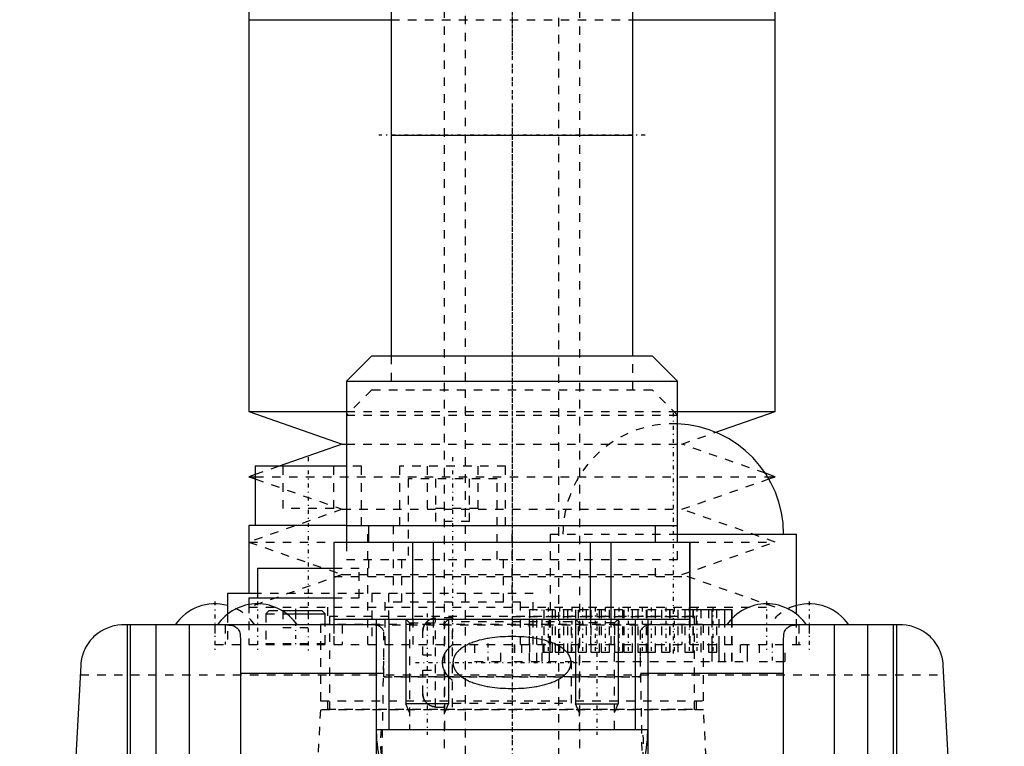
# Model space of a CAD drawing. Extents: x -70 to 70, y -1 to 583.
# Tile 14 of 15: x -58 to 58, y 379 to 465. Entities that reach past the tile are written whole.
import ezdxf

# ---------------------------------------------------------------- set-up
doc = ezdxf.new("R2010")
doc.units = 0
doc.linetypes.add('CENTER', pattern=[1.5, 0.45, -0.5, 0.05, -0.5])
doc.linetypes.add('DASHED', pattern=[2, 1, -1])
for name, color, linetype in [('AM_0', 7, 'CONTINUOUS'), ('AM_10', 7, 'CONTINUOUS'), ('AM_3', 7, 'DASHED'), ('AM_7', 7, 'CENTER')]:
    doc.layers.add(name, color=color, linetype=linetype)

msp = doc.modelspace()

# ---------------------------------------------------------------- linework, layer by layer
at = {"layer": 'AM_0', "color": 7, "linetype": 'CONTINUOUS'}
for p, q in [((-14.25, 530.75), (-14.25, 451.2)), ((14.25, 451.2), (14.25, 530.75)), ((-31, 510.93), (-31, 464.79)), ((31, 464.79), (31, 510.93)), ((-31, 464.79), (-14.26, 464.79)), ((-31, 464.79), (-31, 418.65)), ((-31, 464.79), (-14.26, 464.79)), ((14.26, 464.79), (31, 464.79)), ((31, 418.65), (31, 464.79)), ((-14.25, 451.2), (-14.25, 425.2)), ((-14.25, 451.2), (14.25, 451.2)), ((14.25, 425.2), (14.25, 451.2)), ((-16.5, 425.2), (-19.5, 422.2)), ((-16.5, 425.2), (16.5, 425.2)), ((19.5, 422.2), (16.5, 425.2)), ((-19.5, 422.2), (-19.5, 405.2)), ((-19.5, 422.2), (19.5, 422.2)), ((19.5, 405.2), (19.5, 422.2)), ((-31, 418.65), (-20, 414.81)), ((-31, 418.65), (-19.51, 418.65)), ((19.51, 418.65), (31, 418.65)), ((24, 416.2), (31, 418.65)), ((-20, 414.81), (-27.45, 412.2)), ((-20, 414.81), (-19.52, 414.81)), ((-30.25, 412.2), (-30.25, 405.2)), ((-19.5, 412.2), (-30.25, 412.2)), ((-30.25, 411.22), (-31, 410.96)), ((-31, 410.96), (-30.25, 410.7)), ((-31, 410.96), (-30.27, 410.96)), ((31, 410.96), (29.85, 411.36)), ((30.14, 410.96), (31, 410.96)), ((30.26, 410.7), (31, 410.96)), ((-31, 405.2), (-31, 397.2)), ((-19.5, 405.2), (-31, 405.2)), ((-19.5, 405.2), (-19.5, 403.2)), ((-19.5, 405.2), (19.5, 405.2)), ((-16.89, 405.2), (-16.89, 403.2)), ((16.89, 403.2), (16.89, 405.2)), ((19.5, 403.2), (19.5, 405.2)), ((19.5, 404.2), (33.5, 404.2)), ((33.5, 394.78), (33.5, 404.2)), ((-21, 403.2), (-21, 394.2)), ((21, 403.2), (-21, 403.2)), ((-20.95, 394.2), (-20.95, 403.2)), ((-11.7, 394.2), (-11.7, 403.2)), ((-9.26, 394.2), (-9.26, 403.2)), ((9.26, 394.2), (9.26, 403.2)), ((11.7, 394.2), (11.7, 403.2)), ((20.95, 394.2), (20.95, 403.2)), ((21, 394.2), (21, 403.2)), ((-30, 400.2), (-30, 396.7)), ((-30, 400.2), (-21, 400.2)), ((-33.5, 397.2), (-33.5, 394.78)), ((-30, 397.2), (-33.5, 397.2)), ((-31, 396.7), (-31, 395.9)), ((-31, 396.7), (-21, 396.7)), ((-27.12, 395.2), (-22.4, 395.2)), ((-26.53, 394.8), (-22, 394.8)), ((-22, 394.8), (-22.4, 395.2)), ((-22, 393.5), (-22, 394.8)), ((25.92, 395.3), (21, 395.3)), ((23.59, 393.5), (23.59, 395.3)), ((25.06, 393.5), (25.06, 395.3)), ((25.89, 394.22), (25.89, 395.3)), ((25.92, 394.25), (25.92, 395.3)), ((-16.12, 393.5), (-45.81, 393.5)), ((-45.28, 257.5), (-45.28, 393.5)), ((-44.94, 257.5), (-44.94, 393.5)), ((-41.94, 257.5), (-41.94, 393.5)), ((-38, 261.5), (-38, 393.5)), ((-21, 394.2), (-21, 393.5)), ((-21, 394.2), (21, 394.2)), ((-20.95, 393.5), (-20.95, 394.2)), ((-16, 394.2), (-16, 134)), ((-14.5, 394.2), (-14.5, 381.2)), ((14.5, 394.2), (14.5, 381.2)), ((16, 394.2), (16, 134)), ((45.81, 393.5), (16.12, 393.5)), ((20.95, 394.2), (20.95, 393.5)), ((21, 393.5), (21, 394.2)), ((38, 261.5), (38, 393.5)), ((41.94, 257.5), (41.94, 393.5)), ((44.94, 257.5), (44.94, 393.5)), ((45.28, 393.5), (45.28, 257.5)), ((-32, 391.85), (-32, 257.5)), ((32, 257.5), (32, 391.85)), ((-50.81, 388.76), (-58, 251.5)), ((58, 251.5), (50.81, 388.76)), ((-32, 387.81), (-16, 387.81)), ((16, 387.81), (32, 387.81)), ((-16, 381.2), (16, 381.2))]:
    msp.add_line(p, q, dxfattribs=at)
for points in [[(-45.81, 393.5, 0), (-46.02, 393.5, 0), (-46.44, 393.46, 0), (-46.86, 393.39, 0), (-47.07, 393.34, 0), (-47.27, 393.28, 0), (-47.67, 393.14, 0), (-48.05, 392.97, 0), (-48.42, 392.77, 0), (-48.77, 392.53, 0), (-49.1, 392.27, 0), (-49.26, 392.13, 0), (-49.4, 391.98, 0), (-49.69, 391.66, 0), (-49.94, 391.33, 0), (-50.16, 390.97, 0), (-50.28, 390.75, 0), (-50.31, 390.69, 0), (-50.34, 390.63, 0), (-50.35, 390.59, 0), (-50.37, 390.56, 0), (-50.4, 390.5, 0), (-50.42, 390.43, 0), (-50.45, 390.37, 0), (-50.48, 390.3, 0), (-50.5, 390.24, 0), (-50.51, 390.2, 0), (-50.53, 390.17, 0), (-50.55, 390.1, 0), (-50.57, 390.04, 0), (-50.58, 390, 0), (-50.59, 389.97, 0), (-50.61, 389.9, 0), (-50.63, 389.84, 0), (-50.64, 389.8, 0), (-50.65, 389.77, 0), (-50.67, 389.7, 0), (-50.68, 389.63, 0), (-50.7, 389.56, 0), (-50.71, 389.49, 0), (-50.73, 389.42, 0), (-50.73, 389.39, 0), (-50.74, 389.36, 0), (-50.75, 389.29, 0), (-50.76, 389.22, 0), (-50.77, 389.15, 0), (-50.78, 389.08, 0), (-50.79, 389.01, 0), (-50.79, 388.97, 0), (-50.79, 388.94, 0), (-50.8, 388.87, 0), (-50.8, 388.83, 0), (-50.8, 388.81, 0), (-50.8, 388.8, 0), (-50.8, 388.8, 0), (-50.8, 388.79, 0), (-50.81, 388.78, 0), (-50.81, 388.77, 0), (-50.81, 388.76, 0)], [(-33.65, 393.5, 0), (-33.56, 393.5, 0), (-33.38, 393.49, 0), (-33.22, 393.48, 0), (-33.14, 393.47, 0), (-33.06, 393.46, 0), (-32.91, 393.42, 0), (-32.77, 393.38, 0), (-32.64, 393.32, 0), (-32.52, 393.25, 0), (-32.41, 393.17, 0), (-32.36, 393.13, 0), (-32.32, 393.08, 0), (-32.24, 392.97, 0), (-32.17, 392.85, 0), (-32.12, 392.72, 0), (-32.08, 392.59, 0), (-32.04, 392.44, 0), (-32.03, 392.36, 0), (-32.02, 392.28, 0), (-32.01, 392.12, 0), (-32, 391.94, 0), (-32, 391.85, 0)], [(-16, 393.49, 0), (-16.02, 393.49, 0), (-16.06, 393.5, 0), (-16.1, 393.5, 0), (-16.12, 393.5, 0)], [(16.12, 393.5, 0), (16.1, 393.5, 0), (16.06, 393.5, 0), (16.02, 393.49, 0), (16, 393.49, 0)], [(32, 391.85, 0), (32, 391.94, 0), (32.01, 392.12, 0), (32.02, 392.28, 0), (32.03, 392.36, 0), (32.04, 392.44, 0), (32.08, 392.59, 0), (32.12, 392.72, 0), (32.17, 392.85, 0), (32.24, 392.97, 0), (32.32, 393.08, 0), (32.36, 393.13, 0), (32.41, 393.17, 0), (32.52, 393.25, 0), (32.64, 393.32, 0), (32.77, 393.38, 0), (32.91, 393.42, 0), (33.06, 393.46, 0), (33.14, 393.47, 0), (33.22, 393.48, 0), (33.38, 393.49, 0), (33.56, 393.5, 0), (33.65, 393.5, 0)], [(50.81, 388.76, 0), (50.81, 388.77, 0), (50.81, 388.78, 0), (50.8, 388.79, 0), (50.8, 388.8, 0), (50.8, 388.8, 0), (50.8, 388.81, 0), (50.8, 388.83, 0), (50.8, 388.87, 0), (50.79, 388.94, 0), (50.79, 388.97, 0), (50.79, 389.01, 0), (50.78, 389.08, 0), (50.77, 389.15, 0), (50.76, 389.22, 0), (50.75, 389.29, 0), (50.74, 389.36, 0), (50.73, 389.39, 0), (50.73, 389.42, 0), (50.71, 389.49, 0), (50.7, 389.56, 0), (50.68, 389.63, 0), (50.67, 389.7, 0), (50.65, 389.77, 0), (50.64, 389.8, 0), (50.63, 389.84, 0), (50.61, 389.9, 0), (50.59, 389.97, 0), (50.58, 390, 0), (50.57, 390.04, 0), (50.55, 390.1, 0), (50.53, 390.17, 0), (50.51, 390.2, 0), (50.5, 390.24, 0), (50.48, 390.3, 0), (50.45, 390.37, 0), (50.42, 390.43, 0), (50.4, 390.5, 0), (50.37, 390.56, 0), (50.35, 390.59, 0), (50.34, 390.63, 0), (50.31, 390.69, 0), (50.28, 390.75, 0), (50.16, 390.97, 0), (49.94, 391.33, 0), (49.69, 391.66, 0), (49.4, 391.98, 0), (49.26, 392.13, 0), (49.1, 392.27, 0), (48.77, 392.53, 0), (48.42, 392.77, 0), (48.05, 392.97, 0), (47.67, 393.14, 0), (47.27, 393.28, 0), (47.07, 393.34, 0), (46.86, 393.39, 0), (46.44, 393.46, 0), (46.02, 393.5, 0), (45.81, 393.5, 0)]]:
    msp.add_polyline3d(points, dxfattribs=at)
for centre, radius, start, end in [((19, 404.2), 13, 0, 87.7958), ((-35, 390.33), 5.66, 74.632, 145.9393), ((-30, 390.33), 5.66, 34.0607, 145.9393), ((30, 390.33), 5.66, 34.0607, 145.9393), ((35, 390.33), 5.66, 34.0607, 105.368)]:
    msp.add_arc(centre, radius, start, end, dxfattribs=at)
at = {"layer": 'AM_10', "color": 7, "linetype": 'CONTINUOUS'}
for p, q in [((-12.5, 394.2), (-12.5, 384.2)), ((-7.5, 394.2), (-7.5, 384.2)), ((7.5, 394.2), (7.5, 384.2)), ((12.5, 394.2), (12.5, 384.2)), ((-7.5, 384.2), (-12.5, 384.2)), ((-12.07, 383.2), (-12.5, 384.2)), ((-7.93, 383.2), (-7.5, 384.2)), ((7.93, 383.2), (7.5, 384.2)), ((7.5, 384.2), (12.5, 384.2)), ((12.07, 383.2), (12.5, 384.2))]:
    msp.add_line(p, q, dxfattribs=at)
at = {"layer": 'AM_3', "color": 6, "linetype": 'DASHED'}
for p, q in [((-5.5, 559.25), (-5.5, 90)), ((5.5, 90), (5.5, 559.25)), ((-8, 546), (-8, 133)), ((8, 133), (8, 546)), ((-14.26, 464.79), (14.26, 464.79)), ((-14.26, 464.79), (0, 464.79)), ((-14.25, 425.2), (-14.25, 421.2)), ((14.25, 421.2), (14.25, 425.2)), ((-16.5, 421.2), (-19.5, 418.2)), ((-16.5, 421.2), (16.5, 421.2)), ((19.5, 418.2), (16.5, 421.2)), ((-19.51, 418.65), (19.51, 418.65)), ((-19.5, 418.2), (19.5, 418.2)), ((20, 414.81), (24, 416.2)), ((-19.52, 414.81), (20, 414.81)), ((29.85, 411.36), (20, 414.81)), ((-27.45, 412.2), (-30.25, 411.22)), ((-27, 412.2), (-27, 407.2)), ((-21, 407.2), (-21, 412.2)), ((-17.75, 412.2), (-19.5, 412.2)), ((-17.75, 405.2), (-17.75, 412.2)), ((-13.25, 412.2), (-13.25, 405.2)), ((-0.75, 412.2), (-13.25, 412.2)), ((-10, 412.2), (-10, 407.2)), ((-4, 407.2), (-4, 412.2)), ((-0.75, 405.2), (-0.75, 412.2)), ((-30.27, 410.96), (30.14, 410.96)), ((-30.25, 410.7), (-20, 407.12)), ((-12.25, 410.7), (-12.25, 401.2)), ((-1.75, 410.7), (-12.25, 410.7)), ((-9, 410.7), (-9, 405.7)), ((-5, 405.7), (-5, 410.7)), ((-1.75, 401.2), (-1.75, 410.7)), ((20, 407.12), (30.26, 410.7)), ((-21, 407.2), (-27, 407.2)), ((-4, 407.2), (-10, 407.2)), ((-20, 407.12), (-31, 403.27)), ((-20, 407.12), (20, 407.12)), ((31, 403.27), (20, 407.12)), ((-17, 397.2), (-17, 405.2)), ((-14, 405.2), (-14, 397.2)), ((-5, 405.7), (-9, 405.7)), ((0, 397.2), (0, 405.2)), ((4.5, 404.2), (4.5, 391.2)), ((4.5, 404.2), (19.5, 404.2)), ((-31, 403.27), (-20, 399.43)), ((-31, 403.27), (31, 403.27)), ((-19.5, 403.2), (-19.5, 401.2)), ((19.5, 401.2), (19.5, 403.2)), ((20, 399.43), (31, 403.27)), ((-21, 400.2), (-18, 400.2)), ((-19.5, 401.2), (19.5, 401.2)), ((-18, 396.7), (-18, 400.2)), ((-16.9, 401.2), (-16.9, 399.2)), ((-13, 401.2), (-13, 396.2)), ((-1, 396.2), (-1, 401.2)), ((16.9, 399.2), (16.9, 401.2)), ((-20, 399.43), (-31, 395.58)), ((-21, 399.2), (21, 399.2)), ((-20, 399.43), (20, 399.43)), ((31, 395.58), (20, 399.43)), ((2.5, 397.2), (-30, 397.2)), ((-16.5, 397.2), (-16.5, 391.2)), ((-14.5, 394.2), (-14.5, 397.2)), ((2.5, 391.2), (2.5, 397.2)), ((-31, 395.9), (-31, 391.2)), ((-31, 395.58), (31, 395.58)), ((-21.75, 395.58), (-21.75, 393.58)), ((-21, 396.7), (-17, 396.7)), ((-17, 391.2), (-17, 396.7)), ((-15, 396.2), (-15, 391.2)), ((1, 396.2), (-15, 396.2)), ((1, 391.2), (1, 396.2)), ((21.75, 393.58), (21.75, 395.58)), ((-33.5, 394.78), (-33.5, 391.2)), ((-28.6, 395.2), (-29, 394.8)), ((-29, 394.8), (-29, 391.3)), ((-29, 394.8), (-26.53, 394.8)), ((-28.6, 395.2), (-27.12, 395.2)), ((-27, 395.2), (-27, 393.2)), ((-25.5, 395.2), (-25.5, 393.2)), ((-24, 395.2), (-24, 393.2)), ((-21.5, 394.5), (-21.5, 383.5)), ((21.5, 394.5), (-21.5, 394.5)), ((0, 394.5), (21.5, 394.5)), ((2.05, 395.3), (2.05, 389.2)), ((21, 395.3), (2.05, 395.3)), ((2.07, 389.2), (2.07, 395.3)), ((2.94, 389.2), (2.94, 395.3)), ((3.55, 389.2), (3.55, 395.3)), ((3.76, 395.3), (3.76, 390.3)), ((4.42, 389.2), (4.42, 395.3)), ((4.76, 390.3), (4.76, 395.3)), ((5.09, 395.3), (5.09, 390.3)), ((6.09, 390.3), (6.09, 395.3)), ((6.53, 395.3), (6.53, 390.3)), ((7.53, 390.3), (7.53, 395.3)), ((7.79, 395.3), (7.79, 390.3)), ((8.79, 390.3), (8.79, 395.3)), ((9.3, 395.3), (9.3, 390.3)), ((10.3, 390.3), (10.3, 395.3)), ((10.49, 395.3), (10.49, 390.3)), ((11.49, 390.3), (11.49, 395.3)), ((12.07, 395.3), (12.07, 390.3)), ((13.07, 390.3), (13.07, 395.3)), ((13.19, 395.3), (13.19, 390.3)), ((14.19, 390.3), (14.19, 395.3)), ((14.84, 395.3), (14.84, 390.3)), ((15.84, 390.3), (15.84, 395.3)), ((15.89, 395.3), (15.89, 390.3)), ((16.89, 390.3), (16.89, 395.3)), ((17.61, 395.3), (17.61, 390.3)), ((18.59, 395.3), (18.59, 390.3)), ((18.61, 390.3), (18.61, 395.3)), ((19.59, 390.3), (19.59, 395.3)), ((20.38, 395.3), (20.38, 390.3)), ((21.29, 395.3), (21.29, 390.3)), ((21.38, 390.3), (21.38, 395.3)), ((21.5, 383.5), (21.5, 394.5)), ((22.29, 390.3), (22.29, 395.3)), ((23.15, 395.3), (23.15, 390.3)), ((24.15, 390.3), (24.15, 395.3)), ((24.42, 389.2), (24.42, 395.3)), ((33.5, 391.2), (33.5, 394.78)), ((-35, 393.5), (-35, 391.2)), ((-33.79, 393.5), (-33.79, 391.2)), ((-22.55, 393.58), (-22.55, 384.58)), ((-22.55, 393.58), (22.55, 393.58)), ((-22, 391.3), (-22, 393.5)), ((-21, 393.5), (-21, 391.2)), ((-20.95, 391.2), (-20.95, 393.5)), ((-20, 393.5), (-20, 391.2)), ((-16.12, 393.5), (16.12, 393.5)), ((-12.5, 394.2), (-12.07, 393.77)), ((-12.07, 393.77), (-12.07, 381.2)), ((-12.07, 393.77), (-7.93, 393.77)), ((-11.7, 394.2), (-11.7, 391.2)), ((-9.26, 391.2), (-9.26, 394.2)), ((-7, 394.33), (-9, 394.33)), ((-9, 383.83), (-9, 394.33)), ((-7.93, 393.77), (-7.5, 394.2)), ((-7.93, 381.2), (-7.93, 393.77)), ((-7, 383.83), (-7, 394.33)), ((7, 393.88), (-7, 393.88)), ((7, 384.28), (7, 393.88)), ((7.5, 394.2), (7.93, 393.77)), ((7.93, 393.77), (7.93, 381.2)), ((12.07, 393.77), (7.93, 393.77)), ((9.26, 394.2), (9.26, 391.2)), ((11.7, 391.2), (11.7, 394.2)), ((12.07, 393.77), (12.5, 394.2)), ((12.07, 381.2), (12.07, 393.77)), ((20, 393.5), (20, 391.2)), ((20.95, 391.2), (20.95, 394.2)), ((21, 391.2), (21, 393.5)), ((22.55, 384.58), (22.55, 393.58)), ((23.59, 389.2), (23.59, 393.5)), ((25.06, 389.2), (25.06, 393.5)), ((25.89, 389.2), (25.89, 394.22)), ((25.92, 389.2), (25.92, 394.25)), ((33.79, 393.5), (33.79, 391.2)), ((35, 393.5), (35, 391.2)), ((-27, 393.2), (-24, 393.2)), ((-15.1, 389.71), (-15.1, 392.8)), ((-10.5, 389.98), (-10.5, 392.82)), ((15.1, 392.8), (15.1, 389.71)), ((-35, 391.2), (35, 391.2)), ((-29, 391.3), (-22, 391.3)), ((-4.4, 391.2), (-4.4, 389.2)), ((-1.3, 389.2), (-1.3, 391.2)), ((0.25, 391.2), (0.25, 389.2)), ((0.3, 391.2), (0.3, 389.2)), ((1.11, 391.2), (1.11, 389.2)), ((3.65, 391.2), (3.65, 389.2)), ((4.46, 391.2), (4.46, 389.2)), ((23.54, 391.2), (23.54, 389.2)), ((24.35, 391.2), (24.35, 389.2)), ((26.89, 391.2), (26.89, 389.2)), ((27.7, 391.2), (27.7, 389.2)), ((27.75, 389.2), (27.75, 391.2)), ((29.1, 391.2), (29.1, 389.2)), ((32.2, 389.2), (32.2, 391.2)), ((-10.5, 389.98), (-9, 389.98)), ((3.76, 390.3), (4.76, 390.3)), ((5.09, 390.3), (6.09, 390.3)), ((6.53, 390.3), (7.53, 390.3)), ((7.79, 390.3), (8.79, 390.3)), ((9.3, 390.3), (10.3, 390.3)), ((10.49, 390.3), (11.49, 390.3)), ((12.07, 390.3), (13.07, 390.3)), ((13.19, 390.3), (14.19, 390.3)), ((14.84, 390.3), (15.84, 390.3)), ((15.89, 390.3), (16.89, 390.3)), ((17.61, 390.3), (19.59, 390.3)), ((20.38, 390.3), (22.29, 390.3)), ((23.15, 390.3), (24.15, 390.3)), ((-16, 338.24), (-15.1, 389.71)), ((-15.1, 387.41), (-15.1, 389.62)), ((-4.4, 389.2), (-1.3, 389.2)), ((0.25, 389.2), (27.75, 389.2)), ((15.1, 389.71), (16, 338.24)), ((15.1, 389.62), (15.1, 387.41)), ((29.1, 389.2), (32.2, 389.2)), ((-50.87, 387.64), (50.87, 387.64)), ((-16, 387.81), (-15.13, 387.81)), ((-10.5, 385.38), (-10.5, 388.18)), ((-10.5, 388.18), (-9, 388.18)), ((15.13, 387.81), (16, 387.81)), ((-15.1, 387.41), (15.1, 387.41)), ((15.1, 387.41), (-15.1, 387.41)), ((-22.55, 384.58), (22.55, 384.58)), ((-21.75, 384.58), (-21.75, 383.58)), ((-7, 384.28), (7, 384.28)), ((21.75, 383.58), (21.75, 384.58)), ((-22.57, 383.5), (-24.01, 355.97)), ((22.57, 383.5), (-22.57, 383.5)), ((-21.75, 383.58), (21.75, 383.58)), ((-9, 383.83), (-7, 383.83)), ((24.01, 355.97), (22.57, 383.5)), ((-16, 381.2), (-15.43, 381.2))]:
    msp.add_line(p, q, dxfattribs=at)
for points in [[(-15.1, 392.8, 0), (-15.12, 392.84, 0), (-15.17, 392.9, 0), (-15.22, 392.96, 0), (-15.24, 392.99, 0), (-15.27, 393.02, 0), (-15.31, 393.07, 0), (-15.36, 393.13, 0), (-15.41, 393.17, 0), (-15.46, 393.22, 0), (-15.51, 393.26, 0), (-15.54, 393.28, 0), (-15.56, 393.3, 0), (-15.61, 393.33, 0), (-15.66, 393.37, 0), (-15.72, 393.4, 0), (-15.77, 393.42, 0), (-15.82, 393.44, 0), (-15.84, 393.45, 0), (-15.87, 393.46, 0), (-15.92, 393.47, 0), (-15.97, 393.49, 0), (-16, 393.49, 0)], [(-10.5, 392.89, 0), (-10.49, 392.91, 0), (-10.49, 392.94, 0), (-10.49, 392.98, 0), (-10.48, 393, 0), (-10.48, 393.01, 0), (-10.48, 393.05, 0), (-10.47, 393.09, 0), (-10.46, 393.12, 0), (-10.45, 393.16, 0), (-10.44, 393.19, 0), (-10.44, 393.21, 0), (-10.43, 393.23, 0), (-10.42, 393.26, 0), (-10.41, 393.29, 0), (-10.4, 393.33, 0), (-10.39, 393.36, 0), (-10.37, 393.39, 0), (-10.37, 393.41, 0), (-10.36, 393.42, 0), (-10.35, 393.45, 0), (-10.33, 393.48, 0), (-10.32, 393.5, 0)], [(-10.32, 393.5, 0), (-10.33, 393.48, 0), (-10.35, 393.44, 0), (-10.37, 393.41, 0), (-10.37, 393.39, 0), (-10.38, 393.37, 0), (-10.4, 393.33, 0), (-10.41, 393.3, 0), (-10.42, 393.26, 0), (-10.44, 393.22, 0), (-10.45, 393.18, 0), (-10.45, 393.16, 0), (-10.46, 393.13, 0), (-10.47, 393.09, 0), (-10.48, 393.05, 0), (-10.48, 393.01, 0), (-10.49, 392.97, 0), (-10.49, 392.92, 0), (-10.5, 392.9, 0), (-10.5, 392.88, 0), (-10.5, 392.84, 0), (-10.5, 392.8, 0), (-10.5, 392.78, 0)], [(-10.28, 393.58, 0), (-10.28, 393.57, 0), (-10.3, 393.54, 0), (-10.31, 393.51, 0), (-10.32, 393.5, 0)], [(-9.53, 394.2, 0), (-9.55, 394.19, 0), (-9.6, 394.17, 0), (-9.65, 394.15, 0), (-9.67, 394.14, 0), (-9.7, 394.12, 0), (-9.75, 394.1, 0), (-9.79, 394.07, 0), (-9.84, 394.04, 0), (-9.89, 394, 0), (-9.93, 393.97, 0), (-9.95, 393.95, 0), (-9.97, 393.93, 0), (-10.01, 393.9, 0), (-10.05, 393.86, 0), (-10.09, 393.82, 0), (-10.13, 393.78, 0), (-10.16, 393.74, 0), (-10.18, 393.72, 0), (-10.2, 393.7, 0), (-10.23, 393.65, 0), (-10.26, 393.6, 0), (-10.28, 393.58, 0)], [(-9.53, 394.2, 0), (-9.51, 394.2, 0), (-9.48, 394.21, 0), (-9.46, 394.22, 0), (-9.44, 394.23, 0), (-9.43, 394.23, 0), (-9.4, 394.24, 0), (-9.37, 394.25, 0), (-9.34, 394.26, 0), (-9.31, 394.26, 0), (-9.28, 394.27, 0), (-9.27, 394.27, 0), (-9.25, 394.27, 0), (-9.22, 394.28, 0), (-9.19, 394.28, 0), (-9.16, 394.29, 0), (-9.13, 394.29, 0), (-9.1, 394.29, 0), (-9.09, 394.29, 0), (-9.07, 394.29, 0), (-9.04, 394.29, 0), (-9.01, 394.3, 0), (-9, 394.3, 0)], [(-9, 394.3, 0), (-9.01, 394.3, 0), (-9.04, 394.29, 0), (-9.07, 394.29, 0), (-9.09, 394.29, 0), (-9.1, 394.29, 0), (-9.13, 394.29, 0), (-9.16, 394.29, 0), (-9.19, 394.28, 0), (-9.22, 394.28, 0), (-9.25, 394.27, 0), (-9.27, 394.27, 0), (-9.28, 394.27, 0), (-9.31, 394.26, 0), (-9.34, 394.26, 0), (-9.37, 394.25, 0), (-9.4, 394.24, 0), (-9.43, 394.23, 0), (-9.44, 394.23, 0), (-9.46, 394.22, 0), (-9.48, 394.21, 0), (-9.51, 394.2, 0), (-9.53, 394.2, 0)], [(16, 393.49, 0), (15.97, 393.49, 0), (15.92, 393.47, 0), (15.87, 393.46, 0), (15.84, 393.45, 0), (15.82, 393.44, 0), (15.77, 393.42, 0), (15.72, 393.4, 0), (15.66, 393.37, 0), (15.61, 393.33, 0), (15.56, 393.3, 0), (15.54, 393.28, 0), (15.51, 393.26, 0), (15.46, 393.22, 0), (15.41, 393.17, 0), (15.36, 393.13, 0), (15.31, 393.07, 0), (15.27, 393.02, 0), (15.24, 392.99, 0), (15.22, 392.96, 0), (15.17, 392.9, 0), (15.12, 392.84, 0), (15.1, 392.8, 0)], [(-10.5, 392.82, 0), (-10.5, 392.83, 0), (-10.5, 392.85, 0), (-10.5, 392.88, 0), (-10.5, 392.89, 0)], [(0, 386.02, 0), (0.15, 386.02, 0), (0.45, 386.03, 0), (0.76, 386.04, 0), (0.92, 386.04, 0), (1.07, 386.05, 0), (1.38, 386.07, 0), (1.7, 386.1, 0), (2.01, 386.13, 0), (2.32, 386.17, 0), (2.63, 386.22, 0), (2.79, 386.24, 0), (2.94, 386.27, 0), (3.25, 386.33, 0), (3.55, 386.4, 0), (3.85, 386.47, 0), (4.14, 386.56, 0), (4.43, 386.65, 0), (4.57, 386.7, 0), (4.71, 386.75, 0), (4.99, 386.86, 0), (5.25, 386.99, 0), (5.38, 387.05, 0), (5.51, 387.12, 0), (5.75, 387.27, 0), (5.89, 387.37, 0), (5.93, 387.39, 0), (5.97, 387.42, 0), (5.99, 387.44, 0), (6.01, 387.45, 0), (6.05, 387.48, 0), (6.08, 387.51, 0), (6.1, 387.52, 0), (6.12, 387.54, 0), (6.16, 387.57, 0), (6.19, 387.6, 0), (6.21, 387.62, 0), (6.23, 387.64, 0), (6.26, 387.67, 0), (6.3, 387.7, 0), (6.33, 387.74, 0), (6.37, 387.77, 0), (6.4, 387.81, 0), (6.42, 387.83, 0), (6.44, 387.84, 0), (6.47, 387.88, 0), (6.5, 387.92, 0), (6.54, 387.96, 0), (6.57, 388, 0), (6.6, 388.04, 0), (6.61, 388.07, 0), (6.63, 388.09, 0), (6.66, 388.13, 0), (6.69, 388.17, 0), (6.71, 388.22, 0), (6.74, 388.26, 0), (6.76, 388.31, 0), (6.77, 388.33, 0), (6.79, 388.36, 0), (6.81, 388.41, 0), (6.83, 388.45, 0), (6.85, 388.5, 0), (6.87, 388.55, 0), (6.88, 388.6, 0), (6.89, 388.63, 0), (6.9, 388.65, 0), (6.91, 388.7, 0), (6.92, 388.75, 0), (6.93, 388.8, 0), (6.94, 388.85, 0), (6.95, 388.9, 0), (6.95, 388.93, 0), (6.95, 388.95, 0), (6.96, 389, 0), (6.96, 389.05, 0), (6.96, 389.08, 0), (6.96, 389.11, 0), (6.96, 389.16, 0), (6.95, 389.21, 0), (6.95, 389.23, 0), (6.95, 389.26, 0), (6.94, 389.31, 0), (6.93, 389.36, 0), (6.92, 389.41, 0), (6.91, 389.46, 0), (6.9, 389.51, 0), (6.89, 389.53, 0), (6.88, 389.56, 0), (6.87, 389.61, 0), (6.85, 389.66, 0), (6.83, 389.71, 0), (6.81, 389.75, 0), (6.79, 389.8, 0), (6.77, 389.83, 0), (6.76, 389.85, 0), (6.74, 389.9, 0), (6.71, 389.94, 0), (6.69, 389.99, 0), (6.66, 390.03, 0), (6.63, 390.07, 0), (6.61, 390.09, 0), (6.6, 390.12, 0), (6.57, 390.16, 0), (6.54, 390.2, 0), (6.5, 390.24, 0), (6.47, 390.28, 0), (6.44, 390.32, 0), (6.42, 390.33, 0), (6.4, 390.35, 0), (6.37, 390.39, 0), (6.33, 390.42, 0), (6.3, 390.46, 0), (6.26, 390.49, 0), (6.23, 390.52, 0), (6.21, 390.54, 0), (6.19, 390.56, 0), (6.16, 390.59, 0), (6.12, 390.62, 0), (6.1, 390.64, 0), (6.08, 390.65, 0), (6.05, 390.68, 0), (6.01, 390.71, 0), (5.99, 390.72, 0), (5.97, 390.74, 0), (5.93, 390.77, 0), (5.89, 390.79, 0), (5.75, 390.89, 0), (5.51, 391.04, 0), (5.25, 391.17, 0), (4.99, 391.3, 0), (4.71, 391.41, 0), (4.57, 391.46, 0), (4.43, 391.51, 0), (4.14, 391.6, 0), (3.85, 391.69, 0), (3.55, 391.76, 0), (3.25, 391.83, 0), (2.94, 391.89, 0), (2.79, 391.92, 0), (2.63, 391.94, 0), (2.32, 391.99, 0), (2.01, 392.03, 0), (1.7, 392.06, 0), (1.38, 392.09, 0), (1.07, 392.11, 0), (0.92, 392.12, 0), (0.76, 392.12, 0), (0.45, 392.13, 0), (0.15, 392.14, 0), (0, 392.14, 0), (-0.15, 392.14, 0), (-0.45, 392.13, 0), (-0.76, 392.12, 0), (-0.92, 392.12, 0), (-1.07, 392.11, 0), (-1.38, 392.09, 0), (-1.7, 392.06, 0), (-2.01, 392.03, 0), (-2.32, 391.99, 0), (-2.63, 391.94, 0), (-2.79, 391.92, 0), (-2.94, 391.89, 0), (-3.25, 391.83, 0), (-3.55, 391.76, 0), (-3.85, 391.69, 0), (-4.14, 391.6, 0), (-4.43, 391.51, 0), (-4.57, 391.46, 0), (-4.71, 391.41, 0), (-4.99, 391.3, 0), (-5.25, 391.17, 0), (-5.51, 391.04, 0), (-5.75, 390.89, 0), (-5.89, 390.79, 0), (-5.93, 390.77, 0), (-5.97, 390.74, 0), (-5.99, 390.72, 0), (-6.01, 390.71, 0), (-6.05, 390.68, 0), (-6.08, 390.65, 0), (-6.1, 390.64, 0), (-6.12, 390.62, 0), (-6.16, 390.59, 0), (-6.19, 390.56, 0), (-6.21, 390.54, 0), (-6.23, 390.52, 0), (-6.26, 390.49, 0), (-6.3, 390.46, 0), (-6.33, 390.42, 0), (-6.37, 390.39, 0), (-6.4, 390.35, 0), (-6.42, 390.33, 0), (-6.44, 390.32, 0), (-6.47, 390.28, 0), (-6.5, 390.24, 0), (-6.54, 390.2, 0), (-6.57, 390.16, 0), (-6.6, 390.12, 0), (-6.61, 390.09, 0), (-6.63, 390.07, 0), (-6.66, 390.03, 0), (-6.69, 389.99, 0), (-6.71, 389.94, 0), (-6.74, 389.9, 0), (-6.76, 389.85, 0), (-6.77, 389.83, 0), (-6.79, 389.8, 0), (-6.81, 389.75, 0), (-6.83, 389.71, 0), (-6.85, 389.66, 0), (-6.87, 389.61, 0), (-6.88, 389.56, 0), (-6.89, 389.53, 0), (-6.9, 389.51, 0), (-6.91, 389.46, 0), (-6.92, 389.41, 0), (-6.93, 389.36, 0), (-6.94, 389.31, 0), (-6.95, 389.26, 0), (-6.95, 389.23, 0), (-6.95, 389.21, 0), (-6.96, 389.16, 0), (-6.96, 389.11, 0), (-6.96, 389.08, 0), (-6.96, 389.05, 0), (-6.96, 389, 0), (-6.95, 388.95, 0), (-6.95, 388.93, 0), (-6.95, 388.9, 0), (-6.94, 388.85, 0), (-6.93, 388.8, 0), (-6.92, 388.75, 0), (-6.91, 388.7, 0), (-6.9, 388.65, 0), (-6.89, 388.63, 0), (-6.88, 388.6, 0), (-6.87, 388.55, 0), (-6.85, 388.5, 0), (-6.83, 388.45, 0), (-6.81, 388.41, 0), (-6.79, 388.36, 0), (-6.77, 388.33, 0), (-6.76, 388.31, 0), (-6.74, 388.26, 0), (-6.71, 388.22, 0), (-6.69, 388.17, 0), (-6.66, 388.13, 0), (-6.63, 388.09, 0), (-6.61, 388.07, 0), (-6.6, 388.04, 0), (-6.57, 388, 0), (-6.54, 387.96, 0), (-6.5, 387.92, 0), (-6.47, 387.88, 0), (-6.44, 387.84, 0), (-6.42, 387.83, 0), (-6.4, 387.81, 0), (-6.37, 387.77, 0), (-6.33, 387.74, 0), (-6.3, 387.7, 0), (-6.26, 387.67, 0), (-6.23, 387.64, 0), (-6.21, 387.62, 0), (-6.19, 387.6, 0), (-6.16, 387.57, 0), (-6.12, 387.54, 0), (-6.1, 387.52, 0), (-6.08, 387.51, 0), (-6.05, 387.48, 0), (-6.01, 387.45, 0), (-5.99, 387.44, 0), (-5.97, 387.42, 0), (-5.93, 387.39, 0), (-5.89, 387.37, 0), (-5.75, 387.27, 0), (-5.51, 387.12, 0), (-5.38, 387.05, 0), (-5.25, 386.99, 0), (-4.99, 386.86, 0), (-4.71, 386.75, 0), (-4.57, 386.7, 0), (-4.43, 386.65, 0), (-4.14, 386.56, 0), (-3.85, 386.47, 0), (-3.55, 386.4, 0), (-3.25, 386.33, 0), (-2.94, 386.27, 0), (-2.79, 386.24, 0), (-2.63, 386.22, 0), (-2.32, 386.17, 0), (-2.01, 386.13, 0), (-1.7, 386.1, 0), (-1.38, 386.07, 0), (-1.07, 386.05, 0), (-0.92, 386.04, 0), (-0.76, 386.04, 0), (-0.45, 386.03, 0), (-0.15, 386.02, 0), (0, 386.02, 0)], [(-7, 391.17, 0), (-7.11, 391.09, 0), (-7.24, 390.98, 0), (-7.27, 390.95, 0), (-7.31, 390.92, 0), (-7.32, 390.9, 0), (-7.34, 390.89, 0), (-7.38, 390.86, 0), (-7.41, 390.82, 0), (-7.44, 390.79, 0), (-7.47, 390.76, 0), (-7.5, 390.73, 0), (-7.52, 390.71, 0), (-7.54, 390.69, 0), (-7.57, 390.66, 0), (-7.6, 390.62, 0), (-7.61, 390.61, 0), (-7.63, 390.59, 0), (-7.65, 390.55, 0), (-7.68, 390.52, 0), (-7.7, 390.5, 0), (-7.71, 390.48, 0), (-7.74, 390.45, 0), (-7.76, 390.41, 0), (-7.79, 390.37, 0), (-7.81, 390.34, 0), (-7.84, 390.3, 0), (-7.85, 390.28, 0), (-7.86, 390.26, 0), (-7.89, 390.22, 0), (-7.91, 390.18, 0), (-7.93, 390.14, 0), (-7.95, 390.1, 0), (-7.98, 390.06, 0), (-7.99, 390.04, 0), (-8, 390.02, 0), (-8.02, 389.98, 0), (-8.04, 389.93, 0), (-8.05, 389.89, 0), (-8.07, 389.84, 0), (-8.09, 389.8, 0), (-8.1, 389.78, 0), (-8.1, 389.75, 0), (-8.12, 389.71, 0), (-8.13, 389.66, 0), (-8.15, 389.61, 0), (-8.16, 389.57, 0), (-8.17, 389.52, 0), (-8.17, 389.5, 0), (-8.18, 389.47, 0), (-8.19, 389.43, 0), (-8.19, 389.38, 0), (-8.2, 389.33, 0), (-8.21, 389.29, 0), (-8.21, 389.24, 0), (-8.21, 389.22, 0), (-8.21, 389.19, 0), (-8.21, 389.15, 0), (-8.22, 389.1, 0), (-8.22, 389.08, 0), (-8.22, 389.06, 0), (-8.21, 389.01, 0), (-8.21, 388.97, 0), (-8.21, 388.94, 0), (-8.21, 388.92, 0), (-8.21, 388.87, 0), (-8.2, 388.83, 0), (-8.19, 388.78, 0), (-8.19, 388.73, 0), (-8.18, 388.69, 0), (-8.17, 388.66, 0), (-8.17, 388.64, 0), (-8.16, 388.59, 0), (-8.15, 388.55, 0), (-8.13, 388.5, 0), (-8.12, 388.45, 0), (-8.1, 388.41, 0), (-8.1, 388.38, 0), (-8.09, 388.36, 0), (-8.07, 388.32, 0), (-8.05, 388.27, 0), (-8.04, 388.23, 0), (-8.02, 388.18, 0), (-8, 388.14, 0), (-7.99, 388.12, 0), (-7.98, 388.1, 0), (-7.95, 388.06, 0), (-7.93, 388.02, 0), (-7.91, 387.98, 0), (-7.89, 387.94, 0), (-7.86, 387.9, 0), (-7.85, 387.88, 0), (-7.84, 387.86, 0), (-7.81, 387.82, 0), (-7.79, 387.79, 0), (-7.76, 387.75, 0), (-7.74, 387.71, 0), (-7.71, 387.68, 0), (-7.7, 387.66, 0), (-7.68, 387.64, 0), (-7.65, 387.61, 0), (-7.63, 387.57, 0), (-7.61, 387.55, 0), (-7.6, 387.54, 0), (-7.57, 387.5, 0), (-7.54, 387.47, 0), (-7.52, 387.45, 0), (-7.5, 387.43, 0), (-7.47, 387.4, 0), (-7.44, 387.37, 0), (-7.41, 387.34, 0), (-7.38, 387.3, 0), (-7.34, 387.27, 0), (-7.32, 387.26, 0), (-7.31, 387.24, 0), (-7.27, 387.21, 0), (-7.24, 387.18, 0), (-7.11, 387.07, 0), (-7, 386.99, 0)], [(-10.5, 385.38, 0), (-10.5, 385.36, 0), (-10.5, 385.31, 0), (-10.5, 385.26, 0), (-10.49, 385.24, 0), (-10.49, 385.22, 0), (-10.49, 385.17, 0), (-10.48, 385.12, 0), (-10.47, 385.08, 0), (-10.46, 385.03, 0), (-10.45, 384.98, 0), (-10.44, 384.96, 0), (-10.44, 384.94, 0), (-10.42, 384.89, 0), (-10.41, 384.85, 0), (-10.39, 384.81, 0), (-10.37, 384.77, 0), (-10.35, 384.73, 0), (-10.34, 384.7, 0), (-10.33, 384.68, 0), (-10.31, 384.64, 0), (-10.29, 384.6, 0), (-10.28, 384.58, 0)], [(-10.28, 384.58, 0), (-10.29, 384.6, 0), (-10.31, 384.64, 0), (-10.33, 384.68, 0), (-10.34, 384.7, 0), (-10.35, 384.73, 0), (-10.37, 384.77, 0), (-10.39, 384.81, 0), (-10.41, 384.85, 0), (-10.42, 384.89, 0), (-10.44, 384.94, 0), (-10.44, 384.96, 0), (-10.45, 384.98, 0), (-10.46, 385.03, 0), (-10.47, 385.08, 0), (-10.48, 385.12, 0), (-10.49, 385.17, 0), (-10.49, 385.22, 0), (-10.49, 385.24, 0), (-10.5, 385.26, 0), (-10.5, 385.31, 0), (-10.5, 385.36, 0), (-10.5, 385.38, 0)], [(-10.28, 384.58, 0), (-10.25, 384.54, 0), (-10.2, 384.47, 0), (-10.15, 384.4, 0), (-10.12, 384.37, 0), (-10.09, 384.34, 0), (-10.04, 384.28, 0), (-9.98, 384.23, 0), (-9.91, 384.17, 0), (-9.84, 384.12, 0), (-9.77, 384.08, 0), (-9.73, 384.05, 0), (-9.69, 384.03, 0), (-9.61, 384, 0), (-9.54, 383.97, 0), (-9.46, 383.94, 0), (-9.38, 383.91, 0), (-9.29, 383.89, 0), (-9.25, 383.89, 0), (-9.21, 383.88, 0), (-9.12, 383.87, 0), (-9.04, 383.86, 0), (-9, 383.86, 0)], [(-9.11, 383.87, 0), (-9.15, 383.87, 0), (-9.23, 383.88, 0), (-9.31, 383.9, 0), (-9.34, 383.9, 0), (-9.38, 383.91, 0), (-9.46, 383.94, 0), (-9.53, 383.96, 0), (-9.6, 383.99, 0), (-9.67, 384.02, 0), (-9.74, 384.06, 0), (-9.78, 384.08, 0), (-9.81, 384.1, 0), (-9.88, 384.15, 0), (-9.94, 384.2, 0), (-10, 384.25, 0), (-10.06, 384.3, 0), (-10.11, 384.36, 0), (-10.13, 384.39, 0), (-10.16, 384.42, 0), (-10.21, 384.48, 0), (-10.25, 384.55, 0), (-10.28, 384.58, 0)], [(-9, 383.86, 0), (-9.02, 383.86, 0), (-9.05, 383.87, 0), (-9.09, 383.87, 0), (-9.11, 383.87, 0)], [(-16, 381.2, 0), (-15.99, 380.96, 0), (-15.98, 380.47, 0), (-15.95, 379.98, 0), (-15.92, 379.73, 0), (-15.9, 379.48, 0), (-15.84, 378.98, 0), (-15.77, 378.47, 0), (-15.68, 377.96, 0), (-15.58, 377.46, 0), (-15.46, 376.96, 0), (-15.4, 376.72, 0), (-15.34, 376.47, 0), (-15.2, 375.99, 0), (-15.04, 375.52, 0), (-14.88, 375.06, 0), (-14.72, 374.61, 0), (-14.54, 374.17, 0), (-14.44, 373.95, 0), (-14.34, 373.72, 0), (-14.13, 373.28, 0), (-13.9, 372.83, 0), (-13.78, 372.6, 0)], [(13.78, 372.6, 0), (13.9, 372.83, 0), (14.13, 373.28, 0), (14.34, 373.72, 0), (14.44, 373.95, 0), (14.54, 374.17, 0), (14.72, 374.61, 0), (14.88, 375.06, 0), (15.04, 375.52, 0), (15.2, 375.99, 0), (15.34, 376.47, 0), (15.4, 376.72, 0), (15.46, 376.96, 0), (15.58, 377.46, 0), (15.68, 377.96, 0), (15.77, 378.47, 0), (15.84, 378.98, 0), (15.9, 379.48, 0), (15.92, 379.73, 0), (15.95, 379.98, 0), (15.98, 380.47, 0), (15.99, 380.96, 0), (16, 381.2, 0)]]:
    msp.add_polyline3d(points, dxfattribs=at)
for centre, radius, start, end in [((19, 404.2), 13, 87.7958, 180), ((-35, 390.33), 5.66, 34.0607, 74.632), ((35, 390.33), 5.66, 105.368, 145.9393), ((-28.9, 391.3), 0.1, 180, 270), ((-22.1, 391.3), 0.1, 270, 0), ((0, 379.7), 15.5, 174.4466, 5.5534)]:
    msp.add_arc(centre, radius, start, end, dxfattribs=at)
at = {"layer": 'AM_7', "color": 4, "linetype": 'CENTER'}
for p, q in [((0, 582.98), (0, 66.53)), ((0, 550.06), (0, 460.73)), ((0, 468.85), (0, 379.52)), ((0, 454.2), (0, 146)), ((0, 453.6), (0, 400.8)), ((15.68, 451.2), (-15.68, 451.2)), ((19, 418.5), (19, 389.9)), ((-24, 413.25), (-24, 390.15)), ((-7, 413.25), (-7, 390.15)), ((-35, 396.27), (-35, 390.05)), ((-30, 396.27), (-30, 390.05)), ((30, 396.27), (30, 390.05)), ((35, 396.27), (35, 390.05)), ((-25.5, 395.4), (-25.5, 391)), ((-10, 394.85), (-10, 380.55)), ((4.26, 395.55), (4.26, 390.05)), ((5.59, 395.55), (5.59, 390.05)), ((7.03, 395.55), (7.03, 390.05)), ((8.29, 395.55), (8.29, 390.05)), ((9.8, 395.55), (9.8, 390.05)), ((10, 394.85), (10, 380.55)), ((10.99, 395.55), (10.99, 390.05)), ((12.57, 395.55), (12.57, 390.05)), ((13.69, 395.55), (13.69, 390.05)), ((15.34, 395.55), (15.34, 390.05)), ((16.39, 395.55), (16.39, 390.05)), ((18.11, 395.55), (18.11, 390.05)), ((19.09, 395.55), (19.09, 390.05)), ((20.88, 395.55), (20.88, 390.05)), ((21.79, 395.55), (21.79, 390.05)), ((23.65, 395.55), (23.65, 390.05)), ((-2.85, 391.3), (-2.85, 389.1)), ((30.65, 391.3), (30.65, 389.1)), ((-11.38, 389.08), (7.87, 389.08))]:
    msp.add_line(p, q, dxfattribs=at)

doc.saveas('drawing.dxf')
